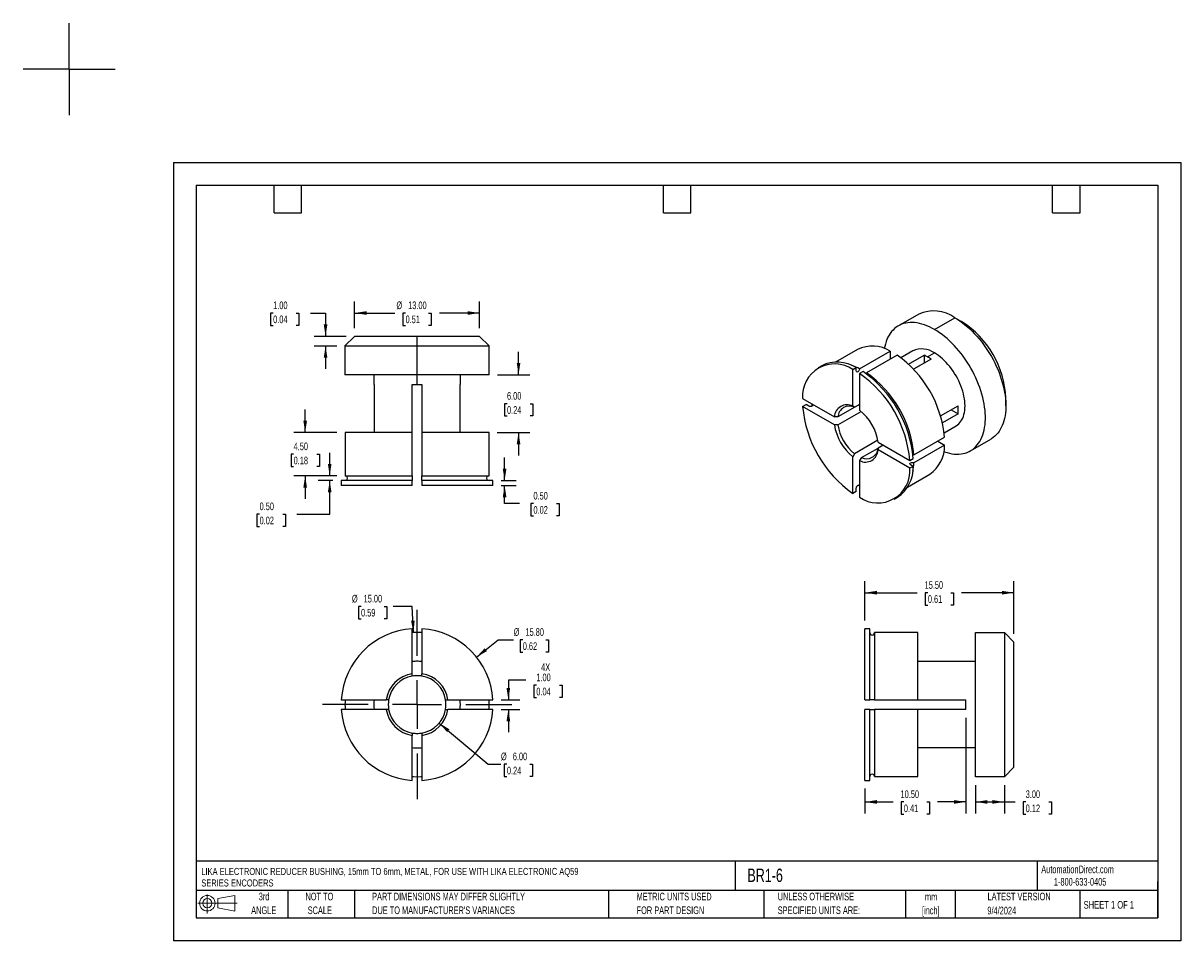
# Model space of a CAD drawing. Header units: millimetres. Extents: x -16 to 105, y 0 to 95.
import ezdxf

# ---------------------------------------------------------------- set-up
doc = ezdxf.new("R2010")
doc.units = ezdxf.units.MM
doc.header["$LTSCALE"] = 0.375
doc.linetypes.add('CENTERX2', pattern=[20.32, 12.7, -2.54, 2.54, -2.54])
doc.layers.add('CENTER', color=40, linetype='CENTERX2')
doc.layers.add('SLD-DEFPOINTS', color=7, linetype='Continuous')
doc.layers.add('DIMENSIONS', color=140, linetype='Continuous', lineweight=25)
doc.layers.add('TEXT', color=140, linetype='Continuous', lineweight=25)
doc.styles.add('SLDTEXTSTYLE0', font='TXT', dxfattribs={"width": 0.7})
doc.styles.add('SLDTEXTSTYLE1', font='TXT', dxfattribs={"width": 0.65})
doc.dimstyles.new('SLDDIMSTYLE0', dxfattribs={"dimtxt": 0.809253, "dimasz": 1.23825, "dimexe": 0, "dimexo": 0.0625, "dimgap": 0.202313, "dimtad": 0, "dimtih": 1, "dimtoh": 1, "dimrnd": 1e-09, "dimzin": 4, "dimdsep": 46, "dimtxsty": 'SLDTEXTSTYLE0', "dimsah": 1, "dimcen": 0, "dimadec": 0, "dimazin": 1, "dimtfac": 1, "dimtofl": 0, "dimtmove": 0, "dimatfit": 3, "dimfxl": 0, "dimfrac": 2, "dimtolj": 1, "dimtzin": 12, "dimarcsym": 0})
doc.dimstyles.new('SLDDIMSTYLE1', dxfattribs={"dimtxt": 0.809253, "dimasz": 1.23825, "dimexe": 0, "dimexo": 0.0625, "dimgap": 0.202313, "dimtad": 0, "dimtih": 1, "dimtoh": 1, "dimrnd": 1e-09, "dimzin": 4, "dimdsep": 46, "dimtxsty": 'SLDTEXTSTYLE0', "dimsah": 1, "dimcen": 0.09, "dimadec": 0, "dimazin": 1, "dimtfac": 1, "dimtmove": 0, "dimatfit": 0, "dimfxl": 0, "dimfrac": 2, "dimtolj": 1, "dimtzin": 12, "dimarcsym": 0})
doc.dimstyles.new('SLDDIMSTYLE2', dxfattribs={"dimtxt": 0.809253, "dimasz": 1.23825, "dimexe": 0, "dimexo": 0.0625, "dimgap": 0.202313, "dimtad": 0, "dimtih": 1, "dimtoh": 1, "dimrnd": 1e-09, "dimzin": 4, "dimdsep": 46, "dimtxsty": 'SLDTEXTSTYLE0', "dimsah": 1, "dimcen": 0.09, "dimadec": 0, "dimazin": 1, "dimtfac": 1, "dimtofl": 0, "dimtmove": 0, "dimatfit": 3, "dimfxl": 0, "dimfrac": 2, "dimtolj": 1, "dimtzin": 12, "dimarcsym": 0})
doc.dimstyles.new('SLDDIMSTYLE3', dxfattribs={"dimtxt": 0.809253, "dimasz": 1.23825, "dimexe": 0, "dimexo": 0.0625, "dimgap": 0.202313, "dimtad": 0, "dimtih": 1, "dimtoh": 1, "dimrnd": 1e-09, "dimzin": 0, "dimdsep": 46, "dimtxsty": 'SLDTEXTSTYLE0', "dimsah": 1, "dimcen": 0.09, "dimadec": 0, "dimazin": 0, "dimtfac": 1, "dimtmove": 0, "dimatfit": 0, "dimfxl": 0, "dimfrac": 2, "dimtolj": 1, "dimtzin": 12, "dimarcsym": 0})

# ---------------------------------------------------------------- blocks, each defined once
blk = doc.blocks.new('Block11')
at = {"color": 7, "linetype": 'Continuous', "lineweight": 18}
for p, q in [((0.97, 1.99), (0.97, 0)), ((2.05, 1.56), (3.82, 1.89)), ((2.05, 0.6), (2.05, 1.56)), ((3.82, 1.89), (3.82, 0.27)), ((0, 1.08), (4.08, 1.08)), ((2.05, 0.6), (3.82, 0.27))]:
    blk.add_line(p, q, dxfattribs=at)
for radius in [0.806, 0.482]:
    blk.add_circle((0.97, 1.08), radius, dxfattribs=at)
blk = doc.blocks.new('Block12')
at = {"layer": 'SLD-DEFPOINTS'}
blk.add_blockref('Block11', (0, 0), dxfattribs=at)
blk = doc.blocks.new('SW_NOTE_0')
at = {"layer": 'TEXT', "color": 0, "linetype": 'CENTERX2', "lineweight": 18, "char_height": 0.7319, "attachment_point": 1, "style": 'SLDTEXTSTYLE0'}
for s, insert in [('LIKA ELECTRONIC REDUCER BUSHING, 15mm TO 6mm, METAL, FOR USE WITH LIKA ELECTRONIC AQ59', (0, 0.94)), ('SERIES ENCODERS', (0, -0.26))]:
    blk.add_mtext(s, dxfattribs=dict(at, insert=insert))
blk = doc.blocks.new('SW_NOTE_0_1')
at = {"layer": 'TEXT', "color": 0, "linetype": 'CENTERX2', "lineweight": 18, "char_height": 0.794, "attachment_point": 2, "style": 'SLDTEXTSTYLE0'}
for s, insert in [('mm', (1.07, 1.02)), ('[inch]', (1.04, -0.41))]:
    blk.add_mtext(s, dxfattribs=dict(at, insert=insert))
blk = doc.blocks.new('SW_NOTE_0_2')
at = {"layer": 'TEXT', "color": 0, "linetype": 'CENTERX2', "lineweight": 18, "char_height": 0.7937, "attachment_point": 1, "style": 'SLDTEXTSTYLE0'}
for s, insert in [('UNLESS OTHERWISE', (0, 1.02)), ('SPECIFIED UNITS ARE:', (0, -0.41))]:
    blk.add_mtext(s, dxfattribs=dict(at, insert=insert))
blk = doc.blocks.new('SW_NOTE_0_3')
at = {"layer": 'TEXT', "color": 0, "linetype": 'CENTERX2', "lineweight": 18, "char_height": 0.7937, "attachment_point": 1, "style": 'SLDTEXTSTYLE0'}
for s, insert in [('PART DIMENSIONS MAY DIFFER SLIGHTLY', (0, 1.02)), ("DUE TO MANUFACTURER'S VARIANCES", (0, -0.41))]:
    blk.add_mtext(s, dxfattribs=dict(at, insert=insert))
blk = doc.blocks.new('SW_NOTE_0_4')
at = {"layer": 'TEXT', "color": 0, "linetype": 'CENTERX2', "lineweight": 18, "char_height": 0.794, "attachment_point": 2, "style": 'SLDTEXTSTYLE0'}
for s, insert in [('NOT TO', (1.97, 1.02)), ('SCALE', (2.01, -0.41))]:
    blk.add_mtext(s, dxfattribs=dict(at, insert=insert))
blk = doc.blocks.new('SW_NOTE_0_5')
at = {"layer": 'TEXT', "color": 0, "linetype": 'CENTERX2', "lineweight": 18, "char_height": 0.794, "attachment_point": 2, "style": 'SLDTEXTSTYLE0'}
for s, insert in [('3rd', (0.87, 1.02)), ('ANGLE', (0.83, -0.41))]:
    blk.add_mtext(s, dxfattribs=dict(at, insert=insert))
blk = doc.blocks.new('SW_NOTE_0_6')
at = {"layer": 'TEXT', "color": 0, "linetype": 'CENTERX2', "lineweight": 18, "char_height": 0.7937, "attachment_point": 1, "style": 'SLDTEXTSTYLE0'}
for s, insert in [('METRIC UNITS USED', (0, 1.02)), ('FOR PART DESIGN', (0, -0.41))]:
    blk.add_mtext(s, dxfattribs=dict(at, insert=insert))
blk = doc.blocks.new('_D')
at = {"layer": 'DIMENSIONS'}
for p, q in [((27.65, 22.65), (32.75, 18.38)), ((32.75, 18.38), (34.07, 18.38)), ((34.69, 18.38), (34.41, 18.38)), ((34.41, 18.38), (34.41, 17.09)), ((37.09, 18.38), (37.36, 18.38)), ((37.36, 18.38), (37.36, 17.09)), ((34.41, 17.09), (34.69, 17.09)), ((37.36, 17.09), (37.09, 17.09))]:
    blk.add_line(p, q, dxfattribs=at)
blk.add_solid([(27.65, 22.65), (28.47, 21.71), (28.72, 22)], dxfattribs=at)
at = {"layer": 'DIMENSIONS', "char_height": 0.794, "attachment_point": 1, "style": 'SLDTEXTSTYLE0'}
for s, insert in [('%%c', (34.07, 19.58)), ('6.00', (35.3, 19.58)), ('0.24', (34.69, 18.11))]:
    blk.add_mtext(s, dxfattribs=dict(at, insert=insert))
blk = doc.blocks.new('_D_1')
at = {"layer": 'DIMENSIONS'}
for p, q in [((36.67, 27.13), (34.84, 27.13)), ((34.84, 27.13), (34.84, 25.08)), ((37.75, 26.6), (37.48, 26.6)), ((37.48, 26.6), (37.48, 25.31)), ((40.16, 26.6), (40.43, 26.6)), ((40.43, 26.6), (40.43, 25.31)), ((37.48, 25.31), (37.75, 25.31)), ((40.43, 25.31), (40.16, 25.31)), ((34.09, 25.08), (36.03, 25.08)), ((34.09, 24.08), (36.03, 24.08)), ((34.84, 24.08), (34.84, 21.7))]:
    blk.add_line(p, q, dxfattribs=at)
for points in [[(34.84, 25.08), (35.03, 26.31), (34.65, 26.31)], [(34.84, 24.08), (34.65, 22.84), (35.03, 22.84)]]:
    blk.add_solid(points, dxfattribs=at)
at = {"layer": 'DIMENSIONS', "char_height": 0.794, "attachment_point": 1, "style": 'SLDTEXTSTYLE0'}
for s, insert in [('1.00', (37.75, 27.8)), ('4X', (38.25, 28.86)), ('0.04', (37.75, 26.33))]:
    blk.add_mtext(s, dxfattribs=dict(at, insert=insert))
blk = doc.blocks.new('_D_2')
at = {"layer": 'DIMENSIONS'}
for p, q in [((31.52, 29.51), (33.78, 31.32)), ((33.78, 31.32), (35.39, 31.32)), ((36.34, 31.32), (36.07, 31.32)), ((36.07, 31.32), (36.07, 30.03)), ((38.75, 31.32), (39.02, 31.32)), ((39.02, 31.32), (39.02, 30.03)), ((36.07, 30.03), (36.34, 30.03)), ((39.02, 30.03), (38.75, 30.03))]:
    blk.add_line(p, q, dxfattribs=at)
blk.add_solid([(31.52, 29.51), (32.61, 30.13), (32.37, 30.43)], dxfattribs=at)
at = {"layer": 'DIMENSIONS', "char_height": 0.794, "attachment_point": 1, "style": 'SLDTEXTSTYLE0'}
for s, insert in [('%%c', (35.39, 32.52)), ('15.80', (36.62, 32.52)), ('0.62', (36.34, 31.05))]:
    blk.add_mtext(s, dxfattribs=dict(at, insert=insert))
blk = doc.blocks.new('_D_3')
at = {"layer": 'DIMENSIONS'}
for p, q in [((19.52, 34.79), (19.25, 34.79)), ((19.25, 34.79), (19.25, 33.5)), ((21.92, 34.79), (22.2, 34.79)), ((22.2, 34.79), (22.2, 33.5)), ((24.84, 34.79), (22.87, 34.79)), ((24.97, 32.07), (24.84, 34.79)), ((19.25, 33.5), (19.52, 33.5)), ((22.2, 33.5), (21.92, 33.5))]:
    blk.add_line(p, q, dxfattribs=at)
blk.add_solid([(24.97, 32.07), (25.1, 33.31), (24.72, 33.29)], dxfattribs=at)
at = {"layer": 'DIMENSIONS', "char_height": 0.794, "attachment_point": 1, "style": 'SLDTEXTSTYLE0'}
for s, insert in [('%%c', (18.57, 35.99)), ('15.00', (19.79, 35.99)), ('0.59', (19.52, 34.53))]:
    blk.add_mtext(s, dxfattribs=dict(at, insert=insert))
blk = doc.blocks.new('SW_CENTERMARKSYMBOL_0')
at = {"layer": 'CENTER', "color": 0}
for p, q in [((0, 5.08), (0, 10.44)), ((0, 0), (0, 2.54)), ((-5.08, 0), (-10.44, 0)), ((0, 0), (-2.54, 0)), ((0, 0), (0, -2.54)), ((0, 0), (2.54, 0)), ((5.08, 0), (10.44, 0)), ((0, -5.08), (0, -10.44))]:
    blk.add_line(p, q, dxfattribs=at)
blk = doc.blocks.new('_D_4')
at = {"layer": 'DIMENSIONS'}
for p, q in [((71.92, 33.32), (71.92, 37.4)), ((87.42, 31.94), (87.42, 37.4)), ((71.92, 36.21), (77.37, 36.21)), ((78.47, 36.21), (78.2, 36.21)), ((78.2, 36.21), (78.2, 34.92)), ((80.87, 36.21), (81.14, 36.21)), ((81.14, 36.21), (81.14, 34.92)), ((87.42, 36.21), (81.97, 36.21)), ((78.2, 34.92), (78.47, 34.92)), ((81.14, 34.92), (80.87, 34.92))]:
    blk.add_line(p, q, dxfattribs=at)
for points in [[(71.92, 36.21), (73.16, 36.02), (73.16, 36.4)], [(87.42, 36.21), (86.18, 36.4), (86.18, 36.02)]]:
    blk.add_solid(points, dxfattribs=at)
at = {"layer": 'DIMENSIONS', "char_height": 0.794, "attachment_point": 1, "style": 'SLDTEXTSTYLE0'}
for s, insert in [('15.50', (78.13, 37.41)), ('0.61', (78.47, 35.95))]:
    blk.add_mtext(s, dxfattribs=dict(at, insert=insert))
blk = doc.blocks.new('_D_5')
at = {"layer": 'DIMENSIONS'}
for p, q in [((83.42, 16.21), (83.42, 13.26)), ((86.42, 16.21), (86.42, 13.26)), ((83.42, 14.45), (86.42, 14.45)), ((86.42, 14.45), (87.54, 14.45)), ((88.64, 14.45), (88.37, 14.45)), ((88.37, 14.45), (88.37, 13.16)), ((91.04, 14.45), (91.31, 14.45)), ((91.31, 14.45), (91.31, 13.16)), ((88.37, 13.16), (88.64, 13.16)), ((91.31, 13.16), (91.04, 13.16))]:
    blk.add_line(p, q, dxfattribs=at)
for points in [[(83.42, 14.45), (84.66, 14.26), (84.66, 14.64)], [(86.42, 14.45), (85.18, 14.64), (85.18, 14.26)]]:
    blk.add_solid(points, dxfattribs=at)
at = {"layer": 'DIMENSIONS', "char_height": 0.794, "attachment_point": 1, "style": 'SLDTEXTSTYLE0'}
for s, insert in [('3.00', (88.64, 15.65)), ('0.12', (88.64, 14.18))]:
    blk.add_mtext(s, dxfattribs=dict(at, insert=insert))
blk = doc.blocks.new('_D_6')
at = {"layer": 'DIMENSIONS'}
for p, q in [((82.42, 23.21), (82.42, 13.26)), ((71.92, 15.83), (71.92, 13.26)), ((71.92, 14.45), (74.87, 14.45)), ((75.97, 14.45), (75.7, 14.45)), ((75.7, 14.45), (75.7, 13.16)), ((78.37, 14.45), (78.64, 14.45)), ((78.64, 14.45), (78.64, 13.16)), ((82.42, 14.45), (79.47, 14.45)), ((75.7, 13.16), (75.97, 13.16)), ((78.64, 13.16), (78.37, 13.16))]:
    blk.add_line(p, q, dxfattribs=at)
for points in [[(71.92, 14.45), (73.16, 14.26), (73.16, 14.64)], [(82.42, 14.45), (81.18, 14.64), (81.18, 14.26)]]:
    blk.add_solid(points, dxfattribs=at)
at = {"layer": 'DIMENSIONS', "char_height": 0.794, "attachment_point": 1, "style": 'SLDTEXTSTYLE0'}
for s, insert in [('10.50', (75.63, 15.65)), ('0.41', (75.97, 14.18))]:
    blk.add_mtext(s, dxfattribs=dict(at, insert=insert))
blk = doc.blocks.new('_D_7')
at = {"layer": 'DIMENSIONS'}
for p, q in [((35.9, 58.87), (35.9, 61.26)), ((33.71, 58.87), (37.09, 58.87)), ((34.7, 55.87), (34.43, 55.87)), ((34.43, 55.87), (34.43, 54.59)), ((37.1, 55.87), (37.38, 55.87)), ((37.38, 55.87), (37.38, 54.59)), ((34.43, 54.59), (34.7, 54.59)), ((37.38, 54.59), (37.1, 54.59)), ((33.69, 52.87), (37.09, 52.87)), ((35.9, 52.87), (35.9, 50.49))]:
    blk.add_line(p, q, dxfattribs=at)
for points in [[(35.9, 58.87), (36.09, 60.11), (35.71, 60.11)], [(35.9, 52.87), (35.71, 51.64), (36.09, 51.64)]]:
    blk.add_solid(points, dxfattribs=at)
at = {"layer": 'DIMENSIONS', "char_height": 0.794, "attachment_point": 1, "style": 'SLDTEXTSTYLE0'}
for s, insert in [('6.00', (34.7, 57.08)), ('0.24', (34.7, 55.61))]:
    blk.add_mtext(s, dxfattribs=dict(at, insert=insert))
blk = doc.blocks.new('_D_8')
at = {"layer": 'DIMENSIONS'}
for p, q in [((18.85, 63.74), (18.85, 66.49)), ((31.85, 63.74), (31.85, 66.49)), ((18.85, 65.3), (23.02, 65.3)), ((24.15, 65.3), (23.87, 65.3)), ((23.87, 65.3), (23.87, 64.01)), ((26.55, 65.3), (26.82, 65.3)), ((26.82, 65.3), (26.82, 64.01)), ((31.85, 65.3), (27.68, 65.3)), ((23.87, 64.01), (24.15, 64.01)), ((26.82, 64.01), (26.55, 64.01))]:
    blk.add_line(p, q, dxfattribs=at)
for points in [[(18.85, 65.3), (20.09, 65.11), (20.09, 65.49)], [(31.85, 65.3), (30.61, 65.49), (30.61, 65.11)]]:
    blk.add_solid(points, dxfattribs=at)
at = {"layer": 'DIMENSIONS', "char_height": 0.794, "attachment_point": 1, "style": 'SLDTEXTSTYLE0'}
for s, insert in [('%%c', (23.2, 66.5)), ('13.00', (24.42, 66.5)), ('0.51', (24.15, 65.04))]:
    blk.add_mtext(s, dxfattribs=dict(at, insert=insert))
blk = doc.blocks.new('_D_9')
at = {"layer": 'DIMENSIONS'}
for p, q in [((10.38, 65.3), (10.11, 65.3)), ((10.11, 65.3), (10.11, 64.01)), ((12.79, 65.3), (13.06, 65.3)), ((13.06, 65.3), (13.06, 64.01)), ((14.25, 65.3), (15.83, 65.3)), ((15.83, 65.3), (15.83, 62.87)), ((10.11, 64.01), (10.38, 64.01)), ((13.06, 64.01), (12.79, 64.01)), ((17.99, 62.87), (14.64, 62.87)), ((16.99, 61.87), (14.64, 61.87)), ((15.83, 61.87), (15.83, 59.49))]:
    blk.add_line(p, q, dxfattribs=at)
for points in [[(15.83, 62.87), (16.02, 64.11), (15.64, 64.11)], [(15.83, 61.87), (15.64, 60.64), (16.02, 60.64)]]:
    blk.add_solid(points, dxfattribs=at)
at = {"layer": 'DIMENSIONS', "char_height": 0.794, "attachment_point": 1, "style": 'SLDTEXTSTYLE0'}
for s, insert in [('1.00', (10.38, 66.5)), ('0.04', (10.38, 65.04))]:
    blk.add_mtext(s, dxfattribs=dict(at, insert=insert))
blk = doc.blocks.new('_D_10')
at = {"layer": 'DIMENSIONS'}
for p, q in [((13.71, 52.87), (13.71, 55.26)), ((17, 52.87), (12.52, 52.87)), ((12.51, 50.62), (12.24, 50.62)), ((12.24, 50.62), (12.24, 49.34)), ((14.92, 50.62), (15.19, 50.62)), ((15.19, 50.62), (15.19, 49.34)), ((12.24, 49.34), (12.51, 49.34)), ((17, 48.37), (12.52, 48.37)), ((13.71, 48.37), (13.71, 45.99)), ((15.19, 49.34), (14.92, 49.34))]:
    blk.add_line(p, q, dxfattribs=at)
for points in [[(13.71, 52.87), (13.9, 54.11), (13.52, 54.11)], [(13.71, 48.37), (13.52, 47.14), (13.9, 47.14)]]:
    blk.add_solid(points, dxfattribs=at)
at = {"layer": 'DIMENSIONS', "char_height": 0.794, "attachment_point": 1, "style": 'SLDTEXTSTYLE0'}
for s, insert in [('4.50', (12.51, 51.83)), ('0.18', (12.51, 50.36))]:
    blk.add_mtext(s, dxfattribs=dict(at, insert=insert))
blk = doc.blocks.new('_D_11')
at = {"layer": 'DIMENSIONS'}
for p, q in [((16.26, 48.37), (16.26, 50.76)), ((17, 48.37), (15.07, 48.37)), ((16.6, 47.87), (15.07, 47.87)), ((16.26, 44.38), (16.26, 47.87)), ((8.97, 44.38), (8.7, 44.38)), ((8.7, 44.38), (8.7, 43.1)), ((11.37, 44.38), (11.65, 44.38)), ((11.65, 44.38), (11.65, 43.1)), ((12.83, 44.38), (16.26, 44.38)), ((8.7, 43.1), (8.97, 43.1)), ((11.65, 43.1), (11.37, 43.1))]:
    blk.add_line(p, q, dxfattribs=at)
for points in [[(16.26, 48.37), (16.45, 49.61), (16.07, 49.61)], [(16.26, 47.87), (16.07, 46.64), (16.45, 46.64)]]:
    blk.add_solid(points, dxfattribs=at)
at = {"layer": 'DIMENSIONS', "char_height": 0.794, "attachment_point": 1, "style": 'SLDTEXTSTYLE0'}
for s, insert in [('0.50', (8.97, 45.59)), ('0.02', (8.97, 44.12))]:
    blk.add_mtext(s, dxfattribs=dict(at, insert=insert))
blk = doc.blocks.new('_D_12')
at = {"layer": 'DIMENSIONS'}
for p, q in [((34.45, 47.87), (34.45, 50.26)), ((34.09, 47.87), (35.64, 47.87)), ((34.09, 47.37), (35.64, 47.37)), ((34.45, 45.48), (34.45, 47.37)), ((35.99, 45.48), (34.45, 45.48)), ((37.45, 45.48), (37.18, 45.48)), ((37.18, 45.48), (37.18, 44.2)), ((39.86, 45.48), (40.13, 45.48)), ((40.13, 45.48), (40.13, 44.2)), ((37.18, 44.2), (37.45, 44.2)), ((40.13, 44.2), (39.86, 44.2))]:
    blk.add_line(p, q, dxfattribs=at)
for points in [[(34.45, 47.87), (34.64, 49.11), (34.26, 49.11)], [(34.45, 47.37), (34.26, 46.14), (34.64, 46.14)]]:
    blk.add_solid(points, dxfattribs=at)
at = {"layer": 'DIMENSIONS', "char_height": 0.794, "attachment_point": 1, "style": 'SLDTEXTSTYLE0'}
for s, insert in [('0.50', (37.45, 46.69)), ('0.02', (37.45, 45.22))]:
    blk.add_mtext(s, dxfattribs=dict(at, insert=insert))
blk = doc.blocks.new('SW_CENTERMARKSYMBOL_1')
at = {"layer": 'CENTER', "color": 0}
for p, q in [((0, 2.54), (0, 4.79)), ((0, 0), (0, 2.54)), ((-2.54, 0), (-4.79, 0)), ((0, 0), (-2.54, 0)), ((0, 0), (0, -2.54)), ((0, 0), (2.54, 0)), ((2.54, 0), (4.79, 0)), ((0, -2.54), (0, -4.79))]:
    blk.add_line(p, q, dxfattribs=at)

msp = doc.modelspace()

# ---------------------------------------------------------------- linework, layer by layer
at = {"color": 7, "linetype": 'Continuous'}
for p, q in [((0.001, 80.964), (0.001, 0.001)), ((0.001, 80.964), (104.776, 80.964)), ((104.776, 80.964), (104.776, 0.001)), ((104.776, 0.001), (0.001, 0.001))]:
    msp.add_line(p, q, dxfattribs=at)
for p, q in [((77.522, 65.188), (75.401, 63.964)), ((79.151, 63.592), (81.272, 64.817)), ((81.272, 64.817), (81.979, 64.409)), ((18.848, 62.875), (17.848, 61.875)), ((25.348, 62.875), (18.848, 62.875)), ((25.348, 61.875), (25.348, 62.875)), ((31.848, 62.875), (25.348, 62.875)), ((32.848, 61.875), (31.848, 62.875)), ((17.848, 61.875), (17.848, 58.875)), ((17.848, 61.875), (25.348, 61.875)), ((25.348, 58.875), (25.348, 61.875)), ((25.348, 61.875), (32.848, 61.875)), ((32.848, 58.875), (32.848, 61.875)), ((71.158, 61.514), (68.864, 60.19)), ((71.373, 59.497), (74.555, 61.334)), ((75.262, 60.925), (72.08, 59.088)), ((74.555, 61.334), (74.555, 60.517)), ((76.901, 61.365), (75.659, 60.648)), ((76.463, 59.976), (78.09, 60.916)), ((78.797, 60.508), (76.981, 59.459)), ((78.09, 60.916), (78.09, 60.099)), ((78.444, 60.734), (79.151, 61.143)), ((67.423, 59.82), (67.069, 59.616)), ((70.665, 59.416), (71.019, 59.62)), ((70.665, 55.6), (70.665, 59.416)), ((71.019, 59.292), (71.019, 59.62)), ((71.726, 59.212), (71.373, 59.008)), ((71.373, 59.008), (71.373, 55.192)), ((25.348, 58.875), (17.848, 58.875)), ((20.848, 58.875), (20.848, 57.875)), ((20.875, 57.875), (20.848, 57.875)), ((20.875, 57.875), (20.875, 52.875)), ((24.848, 57.875), (25.348, 57.875)), ((24.848, 52.875), (24.848, 57.875)), ((32.848, 58.875), (25.348, 58.875)), ((25.348, 57.875), (25.348, 58.875)), ((25.348, 57.875), (25.848, 57.875)), ((25.848, 57.875), (25.848, 52.875)), ((29.848, 57.875), (29.82, 57.875)), ((29.82, 52.875), (29.82, 57.875)), ((29.848, 57.875), (29.848, 58.875)), ((65.444, 56.4), (68.748, 54.493)), ((65.444, 55.584), (65.798, 55.788)), ((68.748, 53.676), (65.444, 55.584)), ((66.081, 55.624), (65.798, 55.788)), ((66.448, 55.636), (66.435, 55.829)), ((66.435, 55.829), (66.435, 55.829)), ((71.373, 55.801), (69.104, 54.492)), ((70.842, 55.495), (70.665, 55.6)), ((70.842, 55.495), (71.373, 55.802)), ((79.79, 54.594), (81.606, 55.643)), ((86.575, 55.631), (86.575, 56.448)), ((69.104, 54.492), (68.748, 54.493)), ((69.104, 53.675), (71.523, 55.072)), ((81.606, 54.826), (79.979, 53.887)), ((80.899, 55.234), (81.606, 54.826)), ((69.104, 53.675), (68.748, 53.676)), ((80.158, 52.854), (81.401, 53.571)), ((17.864, 52.875), (17.864, 48.375)), ((24.848, 52.875), (17.864, 52.875)), ((24.848, 48.375), (24.848, 52.875)), ((32.831, 52.875), (25.848, 52.875)), ((25.848, 52.875), (25.848, 48.375)), ((32.831, 48.375), (32.831, 52.875)), ((73.261, 52.061), (70.842, 50.665)), ((73.29, 51.871), (76.594, 49.964)), ((77.018, 50.536), (80.2, 52.373)), ((79.492, 51.964), (80.2, 51.556)), ((82.9, 50.973), (85.022, 52.197)), ((70.842, 50.665), (70.665, 50.356)), ((71.549, 50.256), (73.287, 51.26)), ((73.818, 51.566), (73.287, 51.26)), ((73.287, 51.26), (73.29, 51.055)), ((76.594, 49.147), (73.29, 51.055)), ((80.2, 51.556), (77.018, 49.719)), ((70.665, 46.54), (70.665, 50.356)), ((71.549, 50.256), (71.373, 49.948)), ((71.373, 49.948), (71.373, 46.132)), ((76.594, 49.964), (76.948, 50.168)), ((76.948, 49.351), (76.664, 49.515)), ((17.864, 48.375), (24.848, 48.375)), ((24.848, 48.375), (24.848, 47.875)), ((25.848, 48.375), (32.831, 48.375)), ((25.848, 47.875), (25.848, 48.375)), ((76.363, 47.199), (78.658, 48.524)), ((76.948, 49.351), (76.594, 49.147)), ((17.463, 47.875), (17.463, 47.375)), ((24.848, 47.875), (17.463, 47.875)), ((24.848, 47.375), (17.463, 47.375)), ((24.848, 47.375), (24.848, 47.875)), ((33.232, 47.875), (25.848, 47.875)), ((25.848, 47.875), (25.848, 47.375)), ((33.232, 47.375), (25.848, 47.375)), ((33.232, 47.375), (33.232, 47.875)), ((71.019, 46.744), (71.019, 47.072)), ((71.373, 47.276), (71.214, 47.382)), ((71.019, 46.744), (70.665, 46.54)), ((74.969, 45.932), (75.322, 46.136)), ((24.848, 27.788), (24.848, 32.46)), ((25.848, 32.46), (25.848, 27.788)), ((72.421, 32.46), (71.921, 32.46)), ((71.921, 25.076), (71.921, 32.46)), ((72.421, 25.076), (72.421, 32.46)), ((72.921, 32.06), (72.921, 25.076)), ((77.421, 32.06), (72.921, 32.06)), ((77.421, 25.076), (77.421, 32.06)), ((83.421, 17.076), (83.421, 32.076)), ((83.421, 32.076), (86.421, 32.076)), ((86.421, 32.076), (86.421, 17.076)), ((86.421, 32.076), (87.421, 31.076)), ((87.421, 18.076), (87.421, 31.076)), ((82.421, 29.048), (77.421, 29.048)), ((82.421, 29.076), (82.421, 29.048)), ((82.421, 29.076), (83.421, 29.076)), ((24.848, 27.534), (24.848, 27.788)), ((25.848, 27.534), (25.848, 27.788)), ((17.463, 25.076), (22.136, 25.076)), ((22.39, 25.076), (22.136, 25.076)), ((28.306, 25.076), (28.559, 25.076)), ((28.559, 25.076), (33.232, 25.076)), ((71.921, 25.076), (72.421, 25.076)), ((72.921, 25.076), (72.421, 25.076)), ((72.921, 25.076), (77.421, 25.076)), ((77.421, 25.076), (82.421, 25.076)), ((82.421, 24.076), (82.421, 25.076)), ((22.136, 24.076), (17.463, 24.076)), ((22.39, 24.076), (22.136, 24.076)), ((28.306, 24.076), (28.559, 24.076)), ((33.232, 24.076), (28.559, 24.076)), ((71.921, 16.692), (71.921, 24.076)), ((72.421, 24.076), (71.921, 24.076)), ((72.421, 16.692), (72.421, 24.076)), ((72.421, 24.076), (72.921, 24.076)), ((72.921, 24.076), (72.921, 17.093)), ((77.421, 24.076), (72.921, 24.076)), ((77.421, 17.093), (77.421, 24.076)), ((82.421, 24.076), (77.421, 24.076)), ((24.848, 21.618), (24.848, 21.365)), ((24.848, 16.692), (24.848, 21.365)), ((25.848, 21.618), (25.848, 21.365)), ((25.848, 21.365), (25.848, 16.692)), ((77.421, 20.104), (82.421, 20.104)), ((82.421, 20.104), (82.421, 20.076)), ((83.421, 20.076), (82.421, 20.076)), ((87.421, 18.076), (86.421, 17.076)), ((72.921, 17.093), (77.421, 17.093)), ((86.421, 17.076), (83.421, 17.076)), ((71.921, 16.692), (72.421, 16.692))]:
    msp.add_line(p, q)
at = {"flags": 128}
for points in [[(79.151, 63.592), (78.886, 63.737), (78.623, 63.867), (78.36, 63.98), (78.1, 64.077), (77.842, 64.158), (77.588, 64.223), (77.337, 64.27), (77.091, 64.301), (76.85, 64.314), (76.614, 64.311), (76.385, 64.29), (76.163, 64.253), (75.949, 64.198), (75.742, 64.127), (75.544, 64.04), (75.354, 63.936), (75.174, 63.816), (75.004, 63.68), (74.845, 63.529), (74.696, 63.363), (74.558, 63.182), (74.431, 62.986), (74.317, 62.778), (74.214, 62.555), (74.124, 62.321), (74.046, 62.074), (73.98, 61.816), (73.937, 61.6)], [(81.272, 64.817), (81.536, 64.657), (81.8, 64.482), (82.062, 64.292), (82.323, 64.089), (82.581, 63.872), (82.835, 63.642), (83.086, 63.4), (83.332, 63.147), (83.573, 62.882), (83.808, 62.607), (84.037, 62.322), (84.26, 62.028), (84.474, 61.726), (84.681, 61.416), (84.879, 61.1), (85.069, 60.777), (85.248, 60.45), (85.418, 60.118), (85.578, 59.782), (85.727, 59.444), (85.865, 59.103), (85.991, 58.762), (86.106, 58.421), (86.209, 58.08), (86.299, 57.741), (86.377, 57.404), (86.442, 57.071), (86.495, 56.741), (86.534, 56.417), (86.561, 56.098), (86.574, 55.785), (86.574, 55.48), (86.561, 55.182), (86.534, 54.894), (86.495, 54.614), (86.442, 54.345), (86.377, 54.087), (86.299, 53.84), (86.209, 53.606), (86.106, 53.383), (85.991, 53.175), (85.865, 52.979), (85.727, 52.798), (85.578, 52.632), (85.418, 52.481), (85.248, 52.345), (85.069, 52.225), (85.022, 52.197)], [(80.122, 50.887), (80.202, 50.859), (80.459, 50.778), (80.714, 50.714), (80.965, 50.666), (81.211, 50.636), (81.452, 50.622), (81.687, 50.626), (81.916, 50.646), (82.138, 50.684), (82.353, 50.738), (82.56, 50.809), (82.758, 50.897), (82.947, 51.001), (83.127, 51.121), (83.297, 51.256), (83.457, 51.408), (83.606, 51.574), (83.744, 51.755), (83.87, 51.95), (83.985, 52.159), (84.087, 52.381), (84.178, 52.616), (84.256, 52.862), (84.321, 53.121), (84.373, 53.39), (84.413, 53.669), (84.439, 53.958), (84.452, 54.255), (84.452, 54.56), (84.439, 54.873), (84.413, 55.192), (84.373, 55.517), (84.321, 55.846), (84.256, 56.18), (84.178, 56.517), (84.087, 56.856), (83.985, 57.196), (83.87, 57.538), (83.744, 57.879), (83.606, 58.219), (83.457, 58.557), (83.297, 58.893), (83.127, 59.225), (82.947, 59.553), (82.758, 59.875), (82.56, 60.192), (82.353, 60.501), (82.138, 60.804), (81.916, 61.097), (81.687, 61.382), (81.452, 61.657), (81.211, 61.922), (80.965, 62.176), (80.714, 62.418), (80.459, 62.647), (80.202, 62.864), (79.941, 63.068), (79.679, 63.257), (79.415, 63.432), (79.151, 63.592)], [(81.401, 53.571), (81.401, 53.571), (81.543, 53.664), (81.675, 53.774), (81.796, 53.899), (81.906, 54.04), (82.005, 54.196), (82.091, 54.365), (82.164, 54.548), (82.224, 54.743), (82.272, 54.95), (82.305, 55.167), (82.326, 55.395), (82.333, 55.631), (82.326, 55.876), (82.305, 56.127), (82.272, 56.383), (82.224, 56.645), (82.164, 56.91), (82.091, 57.177), (82.005, 57.446), (81.906, 57.715), (81.796, 57.982), (81.675, 58.248), (81.543, 58.51), (81.401, 58.768), (81.249, 59.02), (81.088, 59.265), (80.919, 59.503), (80.742, 59.732), (80.558, 59.951), (80.368, 60.16), (80.174, 60.357), (79.974, 60.542), (79.772, 60.714), (79.566, 60.871), (79.359, 61.015), (79.151, 61.143)], [(71.373, 59.497), (71.363, 59.423), (71.334, 59.346), (71.289, 59.275), (71.234, 59.217), (71.175, 59.179), (71.118, 59.166), (71.07, 59.178), (71.036, 59.215), (71.02, 59.272), (71.019, 59.292)], [(66.435, 55.829), (66.483, 55.789), (66.507, 55.742), (66.502, 55.694), (66.469, 55.649), (66.413, 55.613), (66.339, 55.59), (66.257, 55.582), (66.174, 55.59), (66.101, 55.614), (66.081, 55.624)], [(77.018, 50.536), (76.949, 50.564), (76.91, 50.57)], [(76.664, 49.515), (76.615, 49.555), (76.592, 49.601), (76.597, 49.65), (76.629, 49.695), (76.686, 49.731), (76.759, 49.754), (76.842, 49.762), (76.925, 49.753), (76.998, 49.729), (77.018, 49.719)], [(71.019, 47.072), (71.029, 47.145), (71.058, 47.222), (71.102, 47.293), (71.157, 47.351), (71.217, 47.389), (71.273, 47.402), (71.321, 47.39), (71.355, 47.354), (71.372, 47.297), (71.373, 47.276)], [(25.348, 32.076), (24.974, 32.067), (24.848, 32.06)], [(25.848, 32.06), (25.721, 32.067), (25.348, 32.076)], [(24.848, 17.093), (24.974, 17.086), (25.348, 17.076)], [(25.348, 17.076), (25.721, 17.086), (25.848, 17.093)]]:
    msp.add_lwpolyline(points, dxfattribs=at)
for centre, radius, start, end in [((79.076, 61.762), 3.762, 54.29495, 114.39459), ((76.608, 56), 9.977, 2.56944, 57.43056), ((72.689, 58.273), 3.584, 58.63148, 115.27269), ((77.833, 59.303), 2.263, 54.38242, 114.30712), ((68.496, 51.317), 11.751, 5.15249, 54.84751), ((76.493, 57.366), 3.892, 59.91927, 65.77098), ((76.14, 56.755), 4.598, 54.69618, 59.93208), ((68.775, 56.661), 3.341, 55.5454, 184.46535), ((69.04, 56.467), 3.722, 57.88377, 115.7515), ((68.875, 54.557), 5.535, 63.17683, 72.31415), ((64.287, 48.888), 12.354, 4.99734, 55.00266), ((64.641, 49.092), 12.354, 4.99734, 55.00266), ((71.823, 59.084), 0.257, 335.91741, 1.00925), ((65.314, 49.48), 11.751, 5.15249, 54.84751), ((77.751, 56.66), 12.354, 184.99734, 235.00266), ((70.058, 54.439), 1.311, 62.38506, 177.6257), ((70.307, 54.416), 1.205, 63.61209, 176.39866), ((77.389, 55.234), 4.237, 354.4699, 5.5301), ((68.136, 51.109), 5.21, 8.40969, 51.59031), ((73.902, 54.438), 5.21, 188.40969, 231.59031), ((73.863, 54.416), 4.816, 188.84577, 231.15423), ((71.98, 51.109), 1.311, 242.38506, 357.6257), ((72.085, 51.336), 1.205, 243.61209, 356.39866), ((76.616, 51.47), 3.585, 304.72537, 1.37265), ((71.49, 50.026), 5.536, 347.68103, 356.82664), ((17.865, 48.125), 0.25, 269.91062, 90.08938), ((32.83, 48.125), 0.25, 89.91062, 270.08938), ((73.263, 48.887), 3.341, 235.5454, 4.46535), ((73.143, 49.256), 3.806, 304.933, 1.43389), ((25.348, 24.576), 7.9, 93.62874, 176.37126), ((25.348, 24.576), 7.9, 3.62874, 86.37126), ((72.671, 32.059), 0.25, 179.91062, 0.08938), ((25.348, 24.576), 4.5, 90, 96.37937), ((25.348, 24.576), 4.5, 83.62063, 90), ((25.348, 24.576), 3.25, 98.84988, 171.15012), ((25.348, 24.576), 3.25, 8.84988, 81.15012), ((25.348, 24.576), 3, 99.59407, 170.40593), ((25.348, 24.576), 3, 90, 99.59407), ((25.348, 24.576), 3, 80.40593, 90), ((25.348, 24.576), 3, 9.59407, 80.40593), ((25.348, 24.576), 7.5, 176.17745, 183.82255), ((25.348, 24.576), 4.5, 173.62063, 186.37937), ((25.348, 24.576), 3, 170.40593, 189.59407), ((25.348, 24.576), 3, 350.40593, 9.59407), ((25.348, 24.576), 4.5, 353.62063, 6.37937), ((25.348, 24.576), 7.5, 356.17614, 3.82255), ((25.348, 24.576), 7.9, 183.62874, 266.37126), ((25.348, 24.576), 3.25, 188.84988, 261.15012), ((25.348, 24.576), 3, 189.59407, 260.40593), ((25.348, 24.576), 3.25, 278.84988, 351.15012), ((25.348, 24.576), 7.9, 273.62874, 356.37126), ((25.348, 24.576), 3, 279.59407, 350.40593), ((25.348, 24.576), 3, 260.40593, 270), ((25.348, 24.576), 3, 270, 279.59407), ((25.348, 24.576), 4.5, 263.62063, 270), ((25.348, 24.576), 4.5, 270, 276.37937), ((72.671, 17.093), 0.25, 359.91062, 180.08938)]:
    msp.add_arc(centre, radius, start, end)
at = {"layer": 'TEXT'}
for p, q in [((2.381, 78.581), (102.394, 78.581)), ((2.381, 78.581), (2.381, 2.381)), ((10.477, 75.724), (10.477, 78.581)), ((13.335, 75.724), (13.335, 78.581)), ((50.959, 75.724), (50.959, 78.581)), ((53.816, 75.724), (53.816, 78.581)), ((91.44, 75.724), (91.44, 78.581)), ((94.297, 75.724), (94.297, 78.581)), ((102.394, 78.581), (102.394, 2.381)), ((10.477, 75.724), (13.335, 75.724)), ((50.959, 75.724), (53.816, 75.724)), ((91.44, 75.724), (94.297, 75.724)), ((102.394, 8.297), (2.381, 8.297)), ((58.41, 8.297), (58.41, 5.239)), ((89.841, 8.297), (89.841, 5.239)), ((102.394, 2.381), (102.394, 6.191)), ((102.394, 5.239), (2.381, 5.239)), ((11.906, 5.239), (11.906, 2.381)), ((18.829, 5.239), (18.829, 2.381)), ((45.242, 5.239), (45.242, 2.381)), ((61.418, 5.239), (61.418, 2.381)), ((76.134, 5.239), (76.134, 2.381)), ((81.305, 5.239), (81.305, 2.381)), ((94.256, 5.239), (94.256, 2.381)), ((2.381, 2.381), (102.394, 2.381))]:
    msp.add_line(p, q, dxfattribs=at)

# ---------------------------------------------------------------- block references
at = {"layer": 'CENTER'}
for name, p in [('SW_CENTERMARKSYMBOL_1', (-10.829, 90.659)), ('SW_CENTERMARKSYMBOL_0', (25.348, 24.576))]:
    msp.add_blockref(name, p, dxfattribs=at)
at = {"layer": 'SLD-DEFPOINTS'}
msp.add_blockref('Block12', (2.564, 2.833), dxfattribs=at)
at = {"layer": 'TEXT', "linetype": 'CENTERX2', "lineweight": 18}
for name, p in [('SW_NOTE_0', (2.905, 6.647)), ('SW_NOTE_0_5', (8.568, 3.988)), ('SW_NOTE_0_4', (13.221, 3.988)), ('SW_NOTE_0_3', (20.67, 3.988)), ('SW_NOTE_0_6', (48.179, 3.988)), ('SW_NOTE_0_2', (62.853, 3.988)), ('SW_NOTE_0_1', (77.732, 3.973))]:
    msp.add_blockref(name, p, dxfattribs=at)

# ---------------------------------------------------------------- texts
for s, insert, char_height, attachment_point, style in [('BR1-6', (59.703, 7.513), 1.3891, 1, 'SLDTEXTSTYLE0'), ('AutomationDirect.com', (90.261, 7.829), 0.79375, 1, 'SLDTEXTSTYLE0'), ('1-800-633-0405', (91.572, 6.539), 0.79375, 1, 'SLDTEXTSTYLE0'), ('LATEST VERSION', (87.957, 5.011), 0.79375, 2, 'SLDTEXTSTYLE0'), ('9/4/2024', (86.152, 3.548), 0.7937, 2, 'SLDTEXTSTYLE0'), ('SHEET 1 OF 1', (94.665, 4.144), 0.79375, 1, 'SLDTEXTSTYLE1')]:
    msp.add_mtext(s, dxfattribs=dict(at, insert=insert, char_height=char_height, attachment_point=attachment_point, style=style))

# ---------------------------------------------------------------- dimensions: what is measured, and where the dimension line sits
at = {"layer": 'DIMENSIONS'}
for base, p1, p2, angle, dimstyle, picture, middle in [((15.833, 62.875), (17.848, 61.875), (18.848, 62.875), 90, 'SLDDIMSTYLE1', '_D_9', (15.833, 65.298)), ((35.903, 52.875), (32.848, 58.875), (32.831, 52.875), 90, 'SLDDIMSTYLE1', '_D_7', (35.903, 55.875)), ((13.713, 48.375), (17.864, 52.875), (17.864, 48.375), 90, 'SLDDIMSTYLE1', '_D_10', (13.713, 50.625)), ((16.258, 47.875), (17.864, 48.375), (17.463, 47.875), 90, 'SLDDIMSTYLE3', '_D_11', (16.258, 44.381)), ((34.446, 47.875), (33.232, 47.375), (33.232, 47.875), 90, 'SLDDIMSTYLE3', '_D_12', (34.446, 45.482)), ((82.421, 14.447), (71.921, 16.692), (82.421, 24.076), 0, 'SLDDIMSTYLE2', '_D_6', (77.171, 14.447)), ((83.421, 14.447), (86.421, 17.076), (83.421, 17.076), 0, 'SLDDIMSTYLE2', '_D_5', (89.841, 14.447))]:
    dim = msp.add_linear_dim(base=base, p1=p1, p2=p2, angle=angle, dimstyle=dimstyle, dxfattribs=at)
    dim.commit()
    dim.dimension.update_dxf_attribs({"geometry": picture, "text_midpoint": middle, "dimtype": 160})
dim = msp.add_linear_dim(base=(31.848, 65.298), p1=(18.848, 62.875), p2=(31.848, 62.875), text='%%c<>', dimstyle='SLDDIMSTYLE2', dxfattribs=at)
dim.commit()
dim.dimension.update_dxf_attribs({"geometry": '_D_8', "text_midpoint": (25.348, 65.298), "dimtype": 160})
dim = msp.add_linear_dim(base=(87.421, 36.21), p1=(71.921, 32.46), p2=(87.421, 31.076), dimstyle='SLDDIMSTYLE2', dxfattribs=at)
dim.commit()
dim.dimension.update_dxf_attribs({"geometry": '_D_4', "text_midpoint": (79.671, 36.21), "dimtype": 160})
for p1, p2, picture, middle in [((25.723, 17.086), (24.972, 32.067), '_D_3', (20.722, 34.789)), ((19.176, 19.645), (31.519, 29.508), '_D_2', (37.544, 31.316)), ((23.048, 26.503), (27.647, 22.65), '_D', (35.888, 18.378))]:
    dim = msp.add_diameter_dim_2p(p1=p1, p2=p2, dimstyle='SLDDIMSTYLE0', dxfattribs=at)
    dim.commit()
    dim.dimension.update_dxf_attribs({"geometry": picture, "text_midpoint": middle, "dimtype": 163})
dim = msp.add_linear_dim(base=(34.837, 24.076), p1=(33.232, 25.076), p2=(33.232, 24.076), angle=90, text='4X\\P<>', dimstyle='SLDDIMSTYLE1', dxfattribs=at)
dim.commit()
dim.dimension.update_dxf_attribs({"geometry": '_D_1', "text_midpoint": (34.837, 27.127), "dimtype": 160})

doc.saveas('drawing.dxf')
